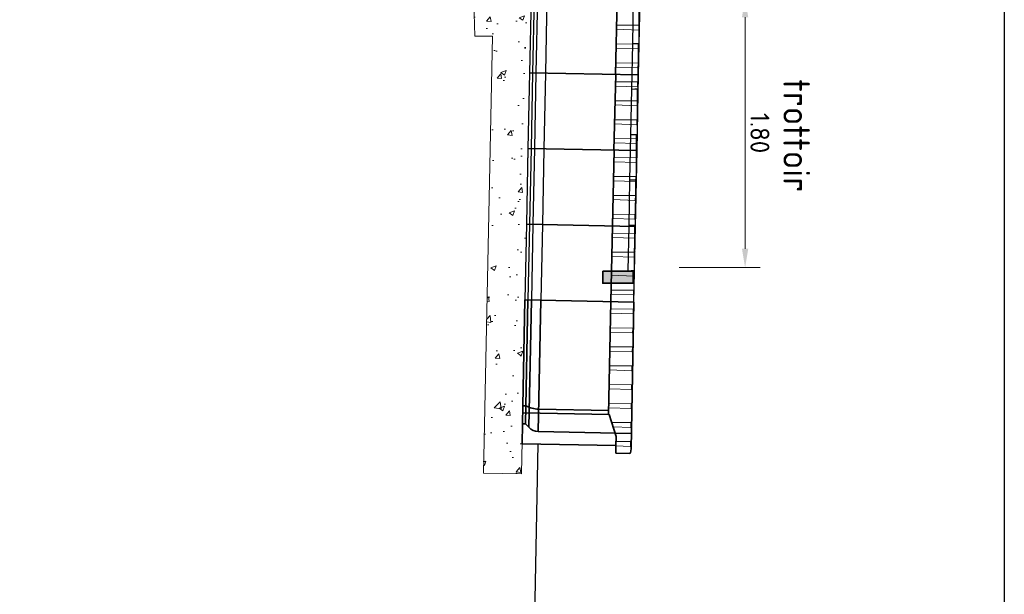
# Model space of a CAD drawing. Header units: metres. Extents: x 232680 to 233262, y 554200 to 554550.
# Tile 100 of 254: x 232757.24 to 232763.74, y 554457.7 to 554461.5. Entities that reach past the tile are written whole.
import ezdxf
from ezdxf.enums import TextEntityAlignment as Align

# ---------------------------------------------------------------- set-up
doc = ezdxf.new("R2010")
doc.units = ezdxf.units.M
doc.linetypes.add('NLCS-HIDDEN', pattern=[4, 2, -2])
doc.layers.get('Defpoints').update_dxf_attribs({"color": 241})
for name, color, linetype, lineweight in [('ACO constructie 018', 251, 'Continuous', 18), ('ACO constructie 035', 7, 'Continuous', 35), ('B-WE-VH-KANTOPSLUITING_TROTTOIRBAND_RWS-T25', 7, 'Continuous', 25), ('N-WE-GW-MAAIVELD-G', 7, 'GW-MAAIVELD', 25), ('N-WE-VH-KANTOPSLUITING_OPSLUITBAND-SD', 7, 'Continuous', 35), ('N-WE-VH-VERHARDING_FUNDERING_GRANULAAT_MENG-AD', 252, 'Continuous', 18), ('N-WE-VH-VERHARDING_TEGEL-GD', 7, 'Continuous', 25), ('X-XX-AL-NAP-M', 7, 'Continuous', 18)]:
    doc.layers.add(name, color=color, linetype=linetype, lineweight=lineweight)
doc.styles.add('NLCS-ISO-ANNOTATIEF-T25', font='NLCS-ISO.ttf', dxfattribs={"height": 2.5})
doc.linetypes.add('GW-MAAIVELD', pattern='A,12,[40,NLCS.SHX,S=1,R=0,X=0,Y=-0.5],12', length=24)
doc.dimstyles.new('NLCS-ANNOTATIEF-T25-PIJL', dxfattribs={"dimtxt": 2.5, "dimasz": 2.5, "dimexe": 2, "dimexo": 2, "dimgap": 0.7, "dimtad": 1, "dimzin": 0, "dimdsep": 46, "dimtxsty": 'NLCS-ISO-ANNOTATIEF-T25', "dimcen": 0, "dimdle": 2, "dimclrd": 256, "dimclre": 256, "dimclrt": 256, "dimazin": 0, "dimtfac": 1, "dimtofl": 0, "dimtmove": 1, "dimatfit": 0, "dimfxl": 2, "dimtfillclr": 254, "dimtolj": 1, "dimtzin": 0, "dimlwd": 13, "dimlwe": 9, "dimarcsym": 0})

# ---------------------------------------------------------------- blocks, each defined once
blk = doc.blocks.new('N-SVH-KANTOPSLUITING_OB_80X200-D')
blk.add_hatch(color=253).paths.add_polyline_path([(-0.08, -0.2), (0, -0.2), (0, 0), (-0.08, 0)])
at = {"flags": 128}
blk.add_lwpolyline([(-0.08, -0.2), (0, -0.2), (0, 0), (-0.08, 0)], close=True, dxfattribs=at)
blk = doc.blocks.new('KP 1000 (Doorsnede)')
at = {"layer": 'ACO constructie 018'}
for p, q in [((0.0415, 0), (0.0465, -0.005)), ((0.0835, 0), (0.0785, -0.005)), ((0.1665, 0), (0.1715, -0.005)), ((0.2085, 0), (0.2035, -0.005)), ((0.2915, 0), (0.2965, -0.005)), ((0.3335, 0), (0.3285, -0.005)), ((0.4165, 0), (0.4215, -0.005)), ((0.4585, 0), (0.4535, -0.005)), ((0.5415, 0), (0.5465, -0.005)), ((0.5835, 0), (0.5785, -0.005)), ((0.6665, 0), (0.6715, -0.005)), ((0.7085, 0), (0.7035, -0.005)), ((0.7915, 0), (0.7965, -0.005)), ((0.8335, 0), (0.8285, -0.005)), ((0.9165, 0), (0.9215, -0.005)), ((0.9585, 0), (0.9535, -0.005)), ((0.0785, -0.005), (0.0465, -0.005)), ((0.0485, -0.153), (0.0465, -0.005)), ((0.0765, -0.153), (0.0785, -0.005)), ((0.2035, -0.005), (0.1715, -0.005)), ((0.1735, -0.153), (0.1715, -0.005)), ((0.2015, -0.153), (0.2035, -0.005)), ((0.3285, -0.005), (0.2965, -0.005)), ((0.2985, -0.153), (0.2965, -0.005)), ((0.3265, -0.153), (0.3285, -0.005)), ((0.4535, -0.005), (0.4215, -0.005)), ((0.4235, -0.153), (0.4215, -0.005)), ((0.4515, -0.153), (0.4535, -0.005)), ((0.5785, -0.005), (0.5465, -0.005)), ((0.5485, -0.153), (0.5465, -0.005)), ((0.5765, -0.153), (0.5785, -0.005)), ((0.7035, -0.005), (0.6715, -0.005)), ((0.6735, -0.153), (0.6715, -0.005)), ((0.7015, -0.153), (0.7035, -0.005)), ((0.8285, -0.005), (0.7965, -0.005)), ((0.7982, -0.1316), (0.7965, -0.005)), ((0.8269, -0.1218), (0.8285, -0.005)), ((0.9535, -0.005), (0.9215, -0.005)), ((0.9228, -0.1), (0.9215, -0.005)), ((0.9522, -0.1), (0.9535, -0.005))]:
    blk.add_line(p, q, dxfattribs=at)
at = {"layer": 'ACO constructie 035'}
for p, q in [((0, -0.72), (0, 0)), ((0.745, -0.15), (0.89, -0.1)), ((0.89, -0.1), (0.95, -0.1)), ((0.95, -0.72), (0.95, -0.1)), ((0.95, -0.1), (1, -0.1)), ((0.745, -0.153), (0, -0.153)), ((0.745, -0.72), (0.745, -0.15)), ((0, -0.615), (0.8675, -0.615)), ((0, -0.6776), (0.8404, -0.6776)), ((0, -0.7), (0.8182, -0.7)), ((0.6994, -0.7), (0.6994, -0.72)), ((0.6994, -0.72), (0, -0.72)), ((0.6994, -0.72), (0.8182, -0.72)), ((0.95, -0.72), (0.8182, -0.72))]:
    blk.add_line(p, q, dxfattribs=at)
at = {"layer": 'ACO constructie 035', "flags": 128}
for points in [[(0, 0), (0.97, 0), (0.9956, -0.003)], [(1, -0.1), (1, -0.0079)]]:
    blk.add_lwpolyline(points, dxfattribs=at)
for points in [[(0.8675, 0), (0.8675, -0.615, -0.207339), (0.8404, -0.6776), (0.8182, -0.7), (0.8182, -0.72)], [(0.72, -0.153), (0.72, -0.615, -0.119476), (0.6994, -0.7)]]:
    blk.add_lwpolyline(points, format="xyb", dxfattribs=at)
at = {"layer": 'ACO constructie 035'}
blk.add_arc((0.995, -0.0079), 0.005, 0, 83.4, dxfattribs=at)
blk = doc.blocks.new('KST 500 (Doorsnede)')
at = {"layer": 'ACO constructie 018'}
for p, q in [((0.0415, 0), (0.0465, -0.005)), ((0.0835, 0), (0.0785, -0.005)), ((0.1665, 0), (0.1715, -0.005)), ((0.2085, 0), (0.2035, -0.005)), ((0.2915, 0), (0.2965, -0.005)), ((0.3335, 0), (0.3285, -0.005)), ((0.4165, 0), (0.4215, -0.005)), ((0.4585, 0), (0.4535, -0.005)), ((0.0785, -0.005), (0.0465, -0.005)), ((0.0485, -0.1528), (0.0465, -0.005)), ((0.0765, -0.1527), (0.0785, -0.005)), ((0.2035, -0.005), (0.1715, -0.005)), ((0.1735, -0.1523), (0.1715, -0.005)), ((0.2015, -0.1522), (0.2035, -0.005)), ((0.3285, -0.005), (0.2965, -0.005)), ((0.2985, -0.1518), (0.2965, -0.005)), ((0.3265, -0.1517), (0.3285, -0.005)), ((0.4535, -0.005), (0.4215, -0.005)), ((0.4235, -0.1513), (0.4215, -0.005)), ((0.4515, -0.1512), (0.4535, -0.005))]:
    blk.add_line(p, q, dxfattribs=at)
at = {"layer": 'ACO constructie 035', "color": 7, "linetype": 'Continuous', "lineweight": 30}
for p, q in [((0, 0), (0, -0.72)), ((0, 0), (0.5, 0)), ((0.5, -0.615), (0, -0.615)), ((0.5, -0.6776), (0, -0.6776)), ((0.5, -0.7), (0, -0.7)), ((0.5, -0.72), (0, -0.72))]:
    blk.add_line(p, q, dxfattribs=at)
at = {"layer": 'ACO constructie 035'}
for p, q in [((0.5, -0.72), (0.5, 0)), ((0, -0.153), (0.5, -0.151))]:
    blk.add_line(p, q, dxfattribs=at)
blk = doc.blocks.new('*D21')
at = {"layer": 'Defpoints', "color": 0, "transparency": 16777216}
for p in [(232761.3356, 554461.6396), (232761.4972, 554459.8614), (232762.033, 554459.8614)]:
    blk.add_point(p, dxfattribs=at)
at = {"layer": 'X-XX-AL-NAP-M', "linetype": 'Continuous', "lineweight": 9, "transparency": 16777216}
for p, q in [((232761.4356, 554461.6396), (232762.133, 554461.6396)), ((232761.5972, 554459.8614), (232762.133, 554459.8614))]:
    blk.add_line(p, q, dxfattribs=at)
at = {"layer": 'X-XX-AL-NAP-M', "linetype": 'Continuous', "lineweight": 13, "transparency": 16777216}
blk.add_line((232762.033, 554461.5146), (232762.033, 554459.9864), dxfattribs=at)
at = {"layer": 'X-XX-AL-NAP-M', "transparency": 16777216}
for points in [[(232762.0121, 554461.5146), (232762.0538, 554461.5146), (232762.033, 554461.6396)], [(232762.0121, 554459.9864), (232762.0538, 554459.9864), (232762.033, 554459.8614)]]:
    blk.add_solid(points, dxfattribs=at)
at = {"layer": 'X-XX-AL-NAP-M', "transparency": 16777216, "insert": (232762.1305, 554460.7505), "char_height": 0.125, "attachment_point": 5, "rotation": 270, "style": 'NLCS-ISO-ANNOTATIEF-T25'}
blk.add_mtext('\\A1;1.80', dxfattribs=at)

msp = doc.modelspace()

# ---------------------------------------------------------------- hatches: boundary and pattern name
at = {"layer": 'N-WE-VH-VERHARDING_FUNDERING_GRANULAAT_MENG-AD'}
h = msp.add_hatch(dxfattribs=at)
h.set_pattern_fill('AVH-FUNDERING_GRANULAAT_MENG_01', color=256, pattern_type=2)
h.set_pattern_definition([(50, (232754.82864, 554443.46888), (0.35863, -0.031376), [0.0375, -0.4125]), (355, (232754.82864, 554443.46888), (-0.0693757, 0.376096), [0.03, -0.33]), (100.4514, (232754.85852, 554443.46626), (0.2892547, 0.34472), [0.03187, -0.350571]), (46.1842, (232754.82864, 554443.56888), (0.5336205, -0.0827595), [0.05625, -0.61875]), (96.6356, (232754.8731, 554443.562), (0.467331, 0.487059), [0.047805, -0.525857]), (351.1842, (232754.82864, 554443.5689), (0.467331, 0.487059), [0.045, -0.495]), (21, (232754.87864, 554443.54388), (0.2984535, -0.2013094), [0.0375, -0.4125]), (326, (232754.87864, 554443.54388), (0.1216577, 0.362575), [0.03, -0.33]), (71.4514, (232754.9035, 554443.5271), (0.4201113, 0.161265), [0.03187, -0.350571]), (37.5, (232754.82864, 554443.46888), (0.0060799, 0.1664469), [0, -0.326, 0, -0.335, 0, -0.33125]), (7.5, (232754.82864, 554443.46888), (0.1315348, 0.1972059), [0, -0.191, 0, -0.3185, 0, -0.12625]), (327.5, (232754.71714, 554443.46888), (0.2669112, -0.0112774), [0, -0.125, 0, -0.39, 0, -0.5175]), (317.5, (232754.66714, 554443.46888), (0.291593, 0.0500525), [0, -0.1625, 0, -0.259, 0, -0.3675])])
h.paths.add_polyline_path([(232760.4141, 554466.3679), (232760.429, 554466.1181), (232760.4584, 554465.1186), (232760.3884, 554465.1165), (232760.4911, 554461.618), (232760.6199, 554461.6218), (232760.5566, 554458.4988), (232760.3066, 554458.5038), (232760.3643, 554461.3896), (232760.2478, 554461.3896), (232760.1312, 554465.3591), (232760.2012, 554465.3611), (232760.1718, 554466.3608)])

# ---------------------------------------------------------------- linework, layer by layer
at = {"layer": 'Defpoints'}
msp.add_lwpolyline([(232763.7439, 554488.018), (232763.7439, 554453.7124), (232739.1458, 554453.7124), (232739.1458, 554488.018)], close=True, dxfattribs=at)
at = {"layer": 'N-WE-GW-MAAIVELD-G'}
msp.add_line((232760.6655, 554458.6967), (232760.6371, 554457.2761), dxfattribs=at)
at = {"layer": 'N-WE-VH-VERHARDING_FUNDERING_GRANULAAT_MENG-AD', "flags": 128}
msp.add_lwpolyline([(232760.4141, 554466.3679), (232760.429, 554466.1181), (232760.4584, 554465.1186), (232760.3884, 554465.1165), (232760.4911, 554461.618), (232760.6199, 554461.6218), (232760.5566, 554458.4988), (232760.3066, 554458.5038), (232760.3643, 554461.3896), (232760.2478, 554461.3896), (232760.1312, 554465.3591), (232760.2012, 554465.3611), (232760.1718, 554466.3608)], close=True, dxfattribs=at)
at = {"layer": 'N-WE-VH-VERHARDING_TEGEL-GD', "linetype": 'NLCS-HIDDEN', "flags": 128}
for points in [[(232761.2946, 554461.6394), (232761.2886, 554461.3394), (232761.3337, 554461.3435), (232761.3346, 554461.6386)], [(232761.2886, 554461.3394), (232761.2826, 554461.0395), (232761.3277, 554461.0436), (232761.3286, 554461.3386)], [(232761.2826, 554461.0395), (232761.2766, 554460.7395), (232761.3217, 554460.7436), (232761.3226, 554461.0387)], [(232761.2766, 554460.7395), (232761.2706, 554460.4396), (232761.3157, 554460.4437), (232761.3166, 554460.7387)], [(232761.2706, 554460.4396), (232761.2646, 554460.1397), (232761.3097, 554460.1438), (232761.3106, 554460.4388)], [(232761.2646, 554460.1397), (232761.2586, 554459.8397), (232761.3037, 554459.8438), (232761.3046, 554460.1389)]]:
    msp.add_lwpolyline(points, close=True, dxfattribs=at)

# ---------------------------------------------------------------- block references
at = {"xscale": -1, "rotation": 268.8542371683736}
for p in [(232761.3294, 554461.1339), (232761.3194, 554460.634), (232761.3094, 554460.1341), (232761.2994, 554459.6342)]:
    msp.add_blockref('KST 500 (Doorsnede)', p, dxfattribs=at)
at = {"rotation": 268.8542371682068}
msp.add_blockref('KP 1000 (Doorsnede)', (232761.2994, 554459.6342), dxfattribs=at)
at = {"layer": 'N-WE-VH-KANTOPSLUITING_OPSLUITBAND-SD', "rotation": 270}
msp.add_blockref('N-SVH-KANTOPSLUITING_OB_80X200-D', (232761.2936, 554459.7589), dxfattribs=at)

# ---------------------------------------------------------------- texts
at = {"layer": 'B-WE-VH-KANTOPSLUITING_TROTTOIRBAND_RWS-T25', "style": 'NLCS-ISO-ANNOTATIEF-T25'}
msp.add_text('trottoir', height=0.175, rotation=270, dxfattribs=at).set_placement((232762.3732, 554460.7331), align=Align.MIDDLE)

# ---------------------------------------------------------------- dimensions: what is measured, and where the dimension line sits
at = {"layer": 'X-XX-AL-NAP-M'}
dim = msp.add_linear_dim(base=(232762.033, 554459.8614), p1=(232761.3356, 554461.6396), p2=(232761.4972, 554459.8614), angle=270, dimstyle='NLCS-ANNOTATIEF-T25-PIJL', override={"dimtad": 4, "dimrnd": 0.05}, dxfattribs=at)
dim.commit()
dim.dimension.update_dxf_attribs({"geometry": '*D21', "text_midpoint": (232762.1305, 554460.7505)})

doc.saveas('drawing.dxf')
